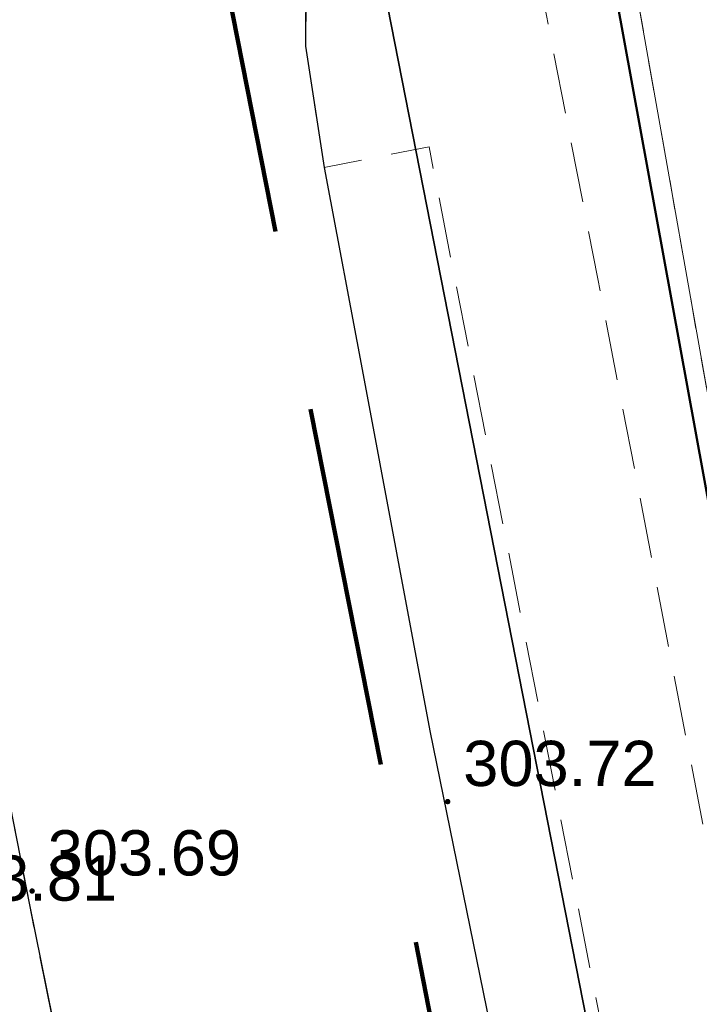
# Model space of a CAD drawing. Header units: metres. Extents: x 6567444 to 13135881, y 5574237 to 11149086.
# Tile 189 of 212: x 6567928 to 6567939, y 5574554 to 5574570. Entities that reach past the tile are written whole.
import ezdxf

# ---------------------------------------------------------------- set-up
doc = ezdxf.new("R2010")
doc.units = ezdxf.units.M
for name, pattern in [('_MDCP$0$2.0_1.0', [3, 2, -1]), ('_MDCP$0$L_0_03', [1, 0.5, -0.5]), ('_MDCP$0$L_0_04', [1.5, 1, -0.5]), ('GE.I.6640.1.468.2024_MDCP_dodatkowe pomiary_12.03.2026$0$2.0_1.0', [3, 2, -1]), ('GE.I.6640.1.468.2024_MDCP_dodatkowe pomiary_12.03.2026$0$L_0_03', [1, 0.5, -0.5]), ('GE.I.6640.1.468.2024_MDCP_dodatkowe pomiary_12.03.2026$0$L_0_04', [1.5, 1, -0.5])]:
    doc.linetypes.add(name, pattern=pattern)
for name, color, linetype, lineweight in [('_MDCP$0$EGB_DzialkaEwidencyjna', 7, 'Continuous', 18), ('_MDCP$0$EGB_Klasouzytek', 92, 'Continuous', 18), ('_MDCP$0$EGB_KonturUzytkuGruntowego', 92, 'Continuous', 18), ('_MDCP$0$GES_UrzadzeniaTowarzyszczaceLiniowe', 7, 'Continuous', 18), ('_MDCP$0$MP_LINIE_REGULAC', 135, 'Continuous', 40), ('_MDCP$0$OT_Komunikacja', 7, 'Continuous', 18), ('_MDCP$0$OTRS', 7, 'Continuous', 13), ('_MDCP$0$OTRS_O', 7, 'Continuous', 20), ('_MDCP$0$Z_ZAKRES', 214, 'Continuous', 90), ('_MDCP$1$GES_PrzewodWodociagowy', 5, 'Continuous', 18), ('GE.I.6640.1.468.2024_MDCP_dodatkowe pomiary_12.03.2026$0$EGB_DzialkaEwidencyjna', 7, 'Continuous', 18), ('GE.I.6640.1.468.2024_MDCP_dodatkowe pomiary_12.03.2026$0$EGB_Klasouzytek', 92, 'Continuous', 18), ('GE.I.6640.1.468.2024_MDCP_dodatkowe pomiary_12.03.2026$0$EGB_KonturUzytkuGruntowego', 92, 'Continuous', 18), ('GE.I.6640.1.468.2024_MDCP_dodatkowe pomiary_12.03.2026$0$GES_PrzewodWodociagowy', 5, 'Continuous', 18), ('GE.I.6640.1.468.2024_MDCP_dodatkowe pomiary_12.03.2026$0$GES_UrzadzeniaTowarzyszczaceLiniowe', 7, 'Continuous', 18), ('GE.I.6640.1.468.2024_MDCP_dodatkowe pomiary_12.03.2026$0$MP_LINIE_REGULAC', 135, 'Continuous', 40), ('GE.I.6640.1.468.2024_MDCP_dodatkowe pomiary_12.03.2026$0$OT_Komunikacja', 7, 'Continuous', 18), ('GE.I.6640.1.468.2024_MDCP_dodatkowe pomiary_12.03.2026$0$OTRS', 7, 'Continuous', 13), ('GE.I.6640.1.468.2024_MDCP_dodatkowe pomiary_12.03.2026$0$OTRS_O', 7, 'Continuous', 20), ('GE.I.6640.1.468.2024_MDCP_dodatkowe pomiary_12.03.2026$0$Z_ZAKRES', 214, 'Continuous', 90)]:
    doc.layers.add(name, color=color, linetype=linetype, lineweight=lineweight)
doc.layers.add('FORMA - Arch 01 - PZT 1 Strefy', color=7, linetype='Continuous')
doc.styles.add('_MDCP$0$BDOT', font='arial.ttf', dxfattribs={"width": 0.9})
doc.styles.add('GE.I.6640.1.468.2024_MDCP_dodatkowe pomiary_12.03.2026$0$BDOT', font='arial.ttf', dxfattribs={"width": 0.9})
doc.linetypes.add('_MDCP$0$MPSTO', pattern='A,5,[38,msgB.shx,S=0.1,R=180,X=0,Y=0],5', length=10)
doc.linetypes.add('GE.I.6640.1.468.2024_MDCP_dodatkowe pomiary_12.03.2026$0$MPSTO', pattern='A,5,[38,msgB.shx,S=0.1,R=180,X=0,Y=0],5', length=10)

# ---------------------------------------------------------------- blocks, each defined once
blk = doc.blocks.new('_MDCP$0$OTRS')
at = {"layer": '_MDCP$0$OTRS', "color": 0, "lineweight": -3, "const_width": 0.09}
blk.add_lwpolyline([(-0.045, 0, 1), (0.045, 0, 1)], format="xyb", close=True, dxfattribs=at)
at = {"layer": '_MDCP$0$OTRS_O', "color": 0, "style": '_MDCP$0$BDOT'}
blk.add_attdef('RZEDNA', (0.514, 0.515), '', height=1.5, dxfattribs=at)
blk = doc.blocks.new('_MDCP')
at = {"layer": '_MDCP$0$EGB_DzialkaEwidencyjna', "linetype": 'CONTINUOUS', "lineweight": 18}
for p, q in [((6567870.09, 5574563.29), (6567937.22, 5574576.21)), ((6567937.22, 5574576.21), (6567953.2, 5574485.85)), ((6567921.55, 5574569.11), (6567849.51, 5574552.26)), ((6567946.41, 5574443.1), (6567921.55, 5574569.11)), ((6567848.19, 5574557.83), (6567870.09, 5574563.29)), ((6567849.51, 5574552.26), (6567848.19, 5574557.83)), ((6567953.2, 5574485.85), (6567954.34, 5574479.4)), ((6567954.34, 5574479.4), (6567964.63, 5574421.22)), ((6567945.87, 5574426.93), (6567946.41, 5574443.1)), ((6567941.78, 5574411.28), (6567945.87, 5574426.93)), ((6567964.63, 5574421.22), (6567961.98, 5574385.01)), ((6567926.87, 5574389.48), (6567941.78, 5574411.28)), ((6567903.73, 5574376.76), (6567926.87, 5574389.48)), ((6567961.98, 5574385.01), (6567940.38, 5574379.35)), ((6567940.38, 5574379.35), (6567927.03, 5574350.99)), ((6567864.17, 5574367.81), (6567903.73, 5574376.76)), ((6567869.98, 5574345.11), (6567864.17, 5574367.81)), ((6567921.32, 5574359.06), (6567869.98, 5574345.11)), ((6567923.464, 5574348.631), (6567921.32, 5574359.06)), ((6567927.03, 5574350.99), (6567923.464, 5574348.631))]:
    blk.add_line(p, q, dxfattribs=at)
at = {"layer": '_MDCP$0$EGB_Klasouzytek', "lineweight": 18}
blk.add_lwpolyline([(6567937.22, 5574576.21), (6567953.2, 5574485.85), (6567954.34, 5574479.4), (6567964.63, 5574421.22), (6567961.98, 5574385.01), (6567940.38, 5574379.35), (6567928.595, 5574354.314)], dxfattribs=at)
at = {"layer": '_MDCP$0$EGB_KonturUzytkuGruntowego', "linetype": '_MDCP$0$L_0_03', "lineweight": 18}
blk.add_lwpolyline([(6567922.989, 5574350.942), (6567921.32, 5574359.06), (6567869.98, 5574345.11), (6567864.17, 5574367.81), (6567903.73, 5574376.76), (6567926.87, 5574389.48), (6567941.78, 5574411.28), (6567945.87, 5574426.93), (6567946.41, 5574443.1), (6567921.55, 5574569.11), (6567849.51, 5574552.26), (6567848.19, 5574557.83), (6567870.09, 5574563.29), (6567937.22, 5574576.21), (6567953.2, 5574485.85)], dxfattribs=at)
at = {"layer": '_MDCP$0$GES_UrzadzeniaTowarzyszczaceLiniowe', "color": 7, "linetype": 'Continuous', "lineweight": 35, "flags": 128}
blk.add_lwpolyline([(6567947.06, 5574504.26), (6567933.88, 5574571.42)], dxfattribs=at)
at = {"layer": '_MDCP$0$MP_LINIE_REGULAC', "linetype": '_MDCP$0$MPSTO', "flags": 128}
blk.add_lwpolyline([(6567944.102, 5574577.555), (6567936.85, 5574576.14), (6567953.408, 5574485.415), (6567960.526, 5574486.824)], dxfattribs=at)
at = {"layer": '_MDCP$0$MP_LINIE_REGULAC', "linetype": 'Continuous'}
blk.add_lwpolyline([(6567960.526, 5574486.824), (6567953.408, 5574485.415), (6567936.85, 5574576.14)], dxfattribs=at)
at = {"layer": '_MDCP$0$OT_Komunikacja', "color": 7, "linetype": 'Continuous', "lineweight": 25, "flags": 128}
for points in [[(6567936.068, 5574579.252), (6567935.057, 5574577.956), (6567934.068, 5574576.226), (6567933.236, 5574573.791), (6567932.764, 5574571.191), (6567932.756, 5574569.563), (6567933.063, 5574567.551), (6567933.71, 5574564.114), (6567934.815, 5574558.216), (6567936.358, 5574550.643), (6567938.407, 5574540.21), (6567942.057, 5574521.84), (6567943.316, 5574515.523), (6567944.512, 5574509.474), (6567945.446, 5574504.726), (6567945.949, 5574502.072), (6567947.25, 5574495.506), (6567948.058, 5574491.426), (6567948.891, 5574487.158), (6567952.865, 5574468.02), (6567953.982, 5574463.046), (6567954.618, 5574460.152), (6567955.717, 5574455.051), (6567956.455, 5574450.647)], [(6567857.08, 5574558.64), (6567878.36, 5574563.51), (6567907.32, 5574570.28), (6567908.58, 5574572.61), (6567905.5, 5574574.28), (6567905.13, 5574574.52), (6567904.95, 5574574.89), (6567905.03, 5574575.37), (6567905.44, 5574575.72), (6567918.52, 5574578.59), (6567919.7, 5574578.59), (6567920.76, 5574578.35), (6567921.77, 5574577.92), (6567922.83, 5574577.12), (6567923.8, 5574575.84), (6567924.51, 5574574.05), (6567925.03, 5574571.71), (6567925.42, 5574570.12), (6567926.172, 5574565.569), (6567928.182, 5574555.336), (6567929.81, 5574547.284), (6567935.279, 5574519.986)]]:
    blk.add_lwpolyline(points, dxfattribs=at)
at = {"layer": '_MDCP$0$OT_Komunikacja', "color": 7, "linetype": '_MDCP$0$L_0_04', "lineweight": 18, "flags": 128}
for points in [[(6567932.764, 5574571.191), (6567933.236, 5574573.791), (6567934.068, 5574576.226), (6567935.057, 5574577.956), (6567936.068, 5574579.252), (6567937.41, 5574577.176), (6567937.165, 5574576.599), (6567935.94, 5574574.207), (6567937.598, 5574565.706), (6567949.198, 5574505.377), (6567949.626, 5574503.011), (6567950.592, 5574497.882), (6567953.228, 5574484.471), (6567950.887, 5574485.819), (6567934.801, 5574567.894), (6567933.063, 5574567.551), (6567932.756, 5574569.563)], [(6567919.7, 5574578.59), (6567920.76, 5574578.35), (6567921.77, 5574577.92), (6567922.83, 5574577.12), (6567923.8, 5574575.84), (6567924.51, 5574574.05), (6567925.03, 5574571.71), (6567925.42, 5574570.12), (6567926.172, 5574565.569), (6567928.182, 5574555.336), (6567929.81, 5574547.284), (6567935.279, 5574519.986), (6567935.957, 5574516.391), (6567939.3, 5574499.444), (6567941.361, 5574488.965), (6567942.778, 5574481.353), (6567941.559, 5574476.747), (6567935.05, 5574510.337), (6567926.066, 5574555.647), (6567923.648, 5574568.154), (6567923.33, 5574569.78), (6567923.13, 5574570.56), (6567922.7, 5574571.28), (6567922.48, 5574571.32), (6567907.73, 5574567.88), (6567907.32, 5574570.28), (6567908.58, 5574572.61), (6567905.5, 5574574.28), (6567905.13, 5574574.52), (6567904.95, 5574574.89), (6567905.03, 5574575.37), (6567905.44, 5574575.72), (6567918.52, 5574578.59)]]:
    blk.add_lwpolyline(points, close=True, dxfattribs=at)
at = {"layer": '_MDCP$0$Z_ZAKRES', "linetype": '_MDCP$0$2.0_1.0', "lineweight": 140, "ltscale": 3}
blk.add_lwpolyline([(6567820.407, 5574555.719), (6567847.232, 5574561.997), (6567929.356, 5574581.206), (6567956.443, 5574443.911), (6567955.827, 5574425.481), (6567951.015, 5574407.07), (6567933.777, 5574381.866), (6567907.312, 5574367.318), (6567855.739, 5574355.65), (6567852.582, 5574378.747), (6567848.105, 5574411.572), (6567841.693, 5574438.994), (6567818.946, 5574517.253)], close=True, dxfattribs=at)
at = {"layer": '_MDCP$1$GES_PrzewodWodociagowy', "color": 5, "linetype": 'Continuous', "lineweight": 18, "flags": 128}
blk.add_lwpolyline([(6567948.28, 5574498.02), (6567947.06, 5574504.26), (6567933.88, 5574571.42), (6567933.75, 5574572.16), (6567933.69, 5574572.61)], dxfattribs=at)
at = {"layer": '_MDCP$0$OTRS', "xscale": 0.5, "yscale": 0.5, "zscale": 0.5}
for p, values in [((6567935.11, 5574557.046, 303.719), {'RZEDNA': '303.72'}), ((6567928.227, 5574555.564, 303.693), {'RZEDNA': '303.69'}), ((6567926.175, 5574555.146, 303.806), {'RZEDNA': '303.81'})]:
    blk.add_blockref('_MDCP$0$OTRS', p, dxfattribs=at).add_auto_attribs(values)
blk = doc.blocks.new('GE.I.6640.1.468.2024_MDCP_dodatkowe pomiary_12.03.2026$0$OTRS')
at = {"layer": 'GE.I.6640.1.468.2024_MDCP_dodatkowe pomiary_12.03.2026$0$OTRS', "color": 0, "lineweight": -3, "const_width": 0.09}
blk.add_lwpolyline([(-0.045, 0, 1), (0.045, 0, 1)], format="xyb", close=True, dxfattribs=at)
at = {"layer": 'GE.I.6640.1.468.2024_MDCP_dodatkowe pomiary_12.03.2026$0$OTRS_O', "color": 0, "style": 'GE.I.6640.1.468.2024_MDCP_dodatkowe pomiary_12.03.2026$0$BDOT'}
blk.add_attdef('RZEDNA', (0.514, 0.515), '', height=1.5, dxfattribs=at)
blk = doc.blocks.new('GE.I.6640.1.468.2024_MDCP_dodatkowe pomiary_12.03.2026')
at = {"layer": 'GE.I.6640.1.468.2024_MDCP_dodatkowe pomiary_12.03.2026$0$EGB_DzialkaEwidencyjna', "linetype": 'CONTINUOUS', "lineweight": 18}
for p, q in [((6567870.09, 5574563.29), (6567937.22, 5574576.21)), ((6567937.22, 5574576.21), (6567953.2, 5574485.85)), ((6567921.55, 5574569.11), (6567849.51, 5574552.26)), ((6567946.41, 5574443.1), (6567921.55, 5574569.11)), ((6567848.19, 5574557.83), (6567870.09, 5574563.29)), ((6567849.51, 5574552.26), (6567848.19, 5574557.83)), ((6567953.2, 5574485.85), (6567954.34, 5574479.4)), ((6567954.34, 5574479.4), (6567964.63, 5574421.22)), ((6567945.87, 5574426.93), (6567946.41, 5574443.1)), ((6567941.78, 5574411.28), (6567945.87, 5574426.93)), ((6567964.63, 5574421.22), (6567961.98, 5574385.01)), ((6567926.87, 5574389.48), (6567941.78, 5574411.28)), ((6567903.73, 5574376.76), (6567926.87, 5574389.48)), ((6567961.98, 5574385.01), (6567940.38, 5574379.35)), ((6567940.38, 5574379.35), (6567927.03, 5574350.99)), ((6567864.17, 5574367.81), (6567903.73, 5574376.76)), ((6567869.98, 5574345.11), (6567864.17, 5574367.81)), ((6567921.32, 5574359.06), (6567869.98, 5574345.11)), ((6567923.464, 5574348.631), (6567921.32, 5574359.06)), ((6567927.03, 5574350.99), (6567923.464, 5574348.631))]:
    blk.add_line(p, q, dxfattribs=at)
at = {"layer": 'GE.I.6640.1.468.2024_MDCP_dodatkowe pomiary_12.03.2026$0$EGB_Klasouzytek', "lineweight": 18}
blk.add_lwpolyline([(6567937.22, 5574576.21), (6567953.2, 5574485.85), (6567954.34, 5574479.4), (6567964.63, 5574421.22), (6567961.98, 5574385.01), (6567940.38, 5574379.35), (6567928.595, 5574354.314)], dxfattribs=at)
at = {"layer": 'GE.I.6640.1.468.2024_MDCP_dodatkowe pomiary_12.03.2026$0$EGB_KonturUzytkuGruntowego', "linetype": 'GE.I.6640.1.468.2024_MDCP_dodatkowe pomiary_12.03.2026$0$L_0_03', "lineweight": 18}
blk.add_lwpolyline([(6567922.989, 5574350.942), (6567921.32, 5574359.06), (6567869.98, 5574345.11), (6567864.17, 5574367.81), (6567903.73, 5574376.76), (6567926.87, 5574389.48), (6567941.78, 5574411.28), (6567945.87, 5574426.93), (6567946.41, 5574443.1), (6567921.55, 5574569.11), (6567849.51, 5574552.26), (6567848.19, 5574557.83), (6567870.09, 5574563.29), (6567937.22, 5574576.21), (6567953.2, 5574485.85)], dxfattribs=at)
at = {"layer": 'GE.I.6640.1.468.2024_MDCP_dodatkowe pomiary_12.03.2026$0$GES_PrzewodWodociagowy', "color": 5, "linetype": 'Continuous', "lineweight": 18, "flags": 128}
blk.add_lwpolyline([(6567948.28, 5574498.02), (6567947.06, 5574504.26), (6567933.88, 5574571.42), (6567933.75, 5574572.16), (6567933.69, 5574572.61)], dxfattribs=at)
at = {"layer": 'GE.I.6640.1.468.2024_MDCP_dodatkowe pomiary_12.03.2026$0$GES_UrzadzeniaTowarzyszczaceLiniowe', "color": 7, "linetype": 'Continuous', "lineweight": 35, "flags": 128}
blk.add_lwpolyline([(6567947.06, 5574504.26), (6567933.88, 5574571.42)], dxfattribs=at)
at = {"layer": 'GE.I.6640.1.468.2024_MDCP_dodatkowe pomiary_12.03.2026$0$MP_LINIE_REGULAC', "linetype": 'GE.I.6640.1.468.2024_MDCP_dodatkowe pomiary_12.03.2026$0$MPSTO', "flags": 128}
blk.add_lwpolyline([(6567944.102, 5574577.555), (6567936.85, 5574576.14), (6567953.408, 5574485.415), (6567960.526, 5574486.824)], dxfattribs=at)
at = {"layer": 'GE.I.6640.1.468.2024_MDCP_dodatkowe pomiary_12.03.2026$0$MP_LINIE_REGULAC', "linetype": 'Continuous'}
blk.add_lwpolyline([(6567960.526, 5574486.824), (6567953.408, 5574485.415), (6567936.85, 5574576.14)], dxfattribs=at)
at = {"layer": 'GE.I.6640.1.468.2024_MDCP_dodatkowe pomiary_12.03.2026$0$OT_Komunikacja', "color": 7, "linetype": 'Continuous', "lineweight": 25, "flags": 128}
for points in [[(6567936.068, 5574579.252), (6567935.057, 5574577.956), (6567934.068, 5574576.226), (6567933.236, 5574573.791), (6567932.764, 5574571.191), (6567932.756, 5574569.563), (6567933.063, 5574567.551), (6567933.71, 5574564.114), (6567934.815, 5574558.216), (6567936.358, 5574550.643), (6567938.407, 5574540.21), (6567942.057, 5574521.84), (6567943.316, 5574515.523), (6567944.512, 5574509.474), (6567945.446, 5574504.726), (6567945.949, 5574502.072), (6567947.25, 5574495.506), (6567948.058, 5574491.426), (6567948.891, 5574487.158), (6567952.865, 5574468.02), (6567953.982, 5574463.046), (6567954.618, 5574460.152), (6567955.717, 5574455.051), (6567956.455, 5574450.647)], [(6567857.08, 5574558.64), (6567878.36, 5574563.51), (6567907.32, 5574570.28), (6567908.58, 5574572.61), (6567905.5, 5574574.28), (6567905.13, 5574574.52), (6567904.95, 5574574.89), (6567905.03, 5574575.37), (6567905.44, 5574575.72), (6567918.52, 5574578.59), (6567919.7, 5574578.59), (6567920.76, 5574578.35), (6567921.77, 5574577.92), (6567922.83, 5574577.12), (6567923.8, 5574575.84), (6567924.51, 5574574.05), (6567925.03, 5574571.71), (6567925.42, 5574570.12), (6567926.172, 5574565.569), (6567928.182, 5574555.336), (6567929.81, 5574547.284), (6567935.279, 5574519.986)]]:
    blk.add_lwpolyline(points, dxfattribs=at)
at = {"layer": 'GE.I.6640.1.468.2024_MDCP_dodatkowe pomiary_12.03.2026$0$OT_Komunikacja', "color": 7, "linetype": 'GE.I.6640.1.468.2024_MDCP_dodatkowe pomiary_12.03.2026$0$L_0_04', "lineweight": 18, "flags": 128}
for points in [[(6567932.764, 5574571.191), (6567933.236, 5574573.791), (6567934.068, 5574576.226), (6567935.057, 5574577.956), (6567936.068, 5574579.252), (6567937.41, 5574577.176), (6567937.165, 5574576.599), (6567935.94, 5574574.207), (6567937.598, 5574565.706), (6567949.198, 5574505.377), (6567949.626, 5574503.011), (6567950.592, 5574497.882), (6567953.228, 5574484.471), (6567950.887, 5574485.819), (6567934.801, 5574567.894), (6567933.063, 5574567.551), (6567932.756, 5574569.563)], [(6567919.7, 5574578.59), (6567920.76, 5574578.35), (6567921.77, 5574577.92), (6567922.83, 5574577.12), (6567923.8, 5574575.84), (6567924.51, 5574574.05), (6567925.03, 5574571.71), (6567925.42, 5574570.12), (6567926.172, 5574565.569), (6567928.182, 5574555.336), (6567929.81, 5574547.284), (6567935.279, 5574519.986), (6567935.957, 5574516.391), (6567939.3, 5574499.444), (6567941.361, 5574488.965), (6567942.778, 5574481.353), (6567941.559, 5574476.747), (6567935.05, 5574510.337), (6567926.066, 5574555.647), (6567923.648, 5574568.154), (6567923.33, 5574569.78), (6567923.13, 5574570.56), (6567922.7, 5574571.28), (6567922.48, 5574571.32), (6567907.73, 5574567.88), (6567907.32, 5574570.28), (6567908.58, 5574572.61), (6567905.5, 5574574.28), (6567905.13, 5574574.52), (6567904.95, 5574574.89), (6567905.03, 5574575.37), (6567905.44, 5574575.72), (6567918.52, 5574578.59)]]:
    blk.add_lwpolyline(points, close=True, dxfattribs=at)
at = {"layer": 'GE.I.6640.1.468.2024_MDCP_dodatkowe pomiary_12.03.2026$0$Z_ZAKRES', "linetype": 'GE.I.6640.1.468.2024_MDCP_dodatkowe pomiary_12.03.2026$0$2.0_1.0', "lineweight": 140, "ltscale": 3}
blk.add_lwpolyline([(6567820.407, 5574555.719), (6567847.232, 5574561.997), (6567929.356, 5574581.206), (6567956.443, 5574443.911), (6567955.827, 5574425.481), (6567951.015, 5574407.07), (6567933.777, 5574381.866), (6567907.312, 5574367.318), (6567855.739, 5574355.65), (6567852.582, 5574378.747), (6567848.105, 5574411.572), (6567841.693, 5574438.994), (6567818.946, 5574517.253)], close=True, dxfattribs=at)
at = {"layer": 'GE.I.6640.1.468.2024_MDCP_dodatkowe pomiary_12.03.2026$0$OTRS', "xscale": 0.5, "yscale": 0.5, "zscale": 0.5}
for p, values in [((6567935.11, 5574557.046, 303.719), {'RZEDNA': '303.72'}), ((6567928.227, 5574555.564, 303.693), {'RZEDNA': '303.69'}), ((6567926.175, 5574555.146, 303.806), {'RZEDNA': '303.81'})]:
    blk.add_blockref('GE.I.6640.1.468.2024_MDCP_dodatkowe pomiary_12.03.2026$0$OTRS', p, dxfattribs=at).add_auto_attribs(values)

msp = doc.modelspace()

# ---------------------------------------------------------------- block references
at = {"layer": 'Defpoints'}
msp.add_blockref('GE.I.6640.1.468.2024_MDCP_dodatkowe pomiary_12.03.2026', (0, 0), dxfattribs=at)

# ---------------------------------------------------------------- next in the draw order: block references
msp.add_blockref('_MDCP', (0, 0))

# ---------------------------------------------------------------- next in the draw order: hatches: boundary and pattern name
at = {"layer": 'FORMA - Arch 01 - PZT 1 Strefy', "linetype": 'Continuous', "lineweight": 0, "true_color": 0x577933}
h = msp.add_hatch(dxfattribs=at)
h.set_pattern_fill('ANSI31', color=77, scale=3, style=0)
h.set_pattern_definition([(45, (0, 0), (-0.265165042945, 0.265165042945), [])])
h.paths.add_polyline_path([(6567829, 5574517.24), (6567842.398, 5574471.118), (6567844.165, 5574471.632), (6567846.931, 5574462.111), (6567846.967, 5574484.472), (6567835.736, 5574536.73), (6567846.642, 5574539.074), (6567844.864, 5574547.35), (6567918.571, 5574563.191), (6567935.605, 5574483.933), (6567930.975, 5574476.768), (6567931.227, 5574475.595), (6567933.57, 5574476.098, 0.216609), (6567938.884, 5574480.085), (6567921.55, 5574567.86), (6567849.267, 5574550.953), (6567830.11, 5574546.47)])

doc.saveas('drawing.dxf')
